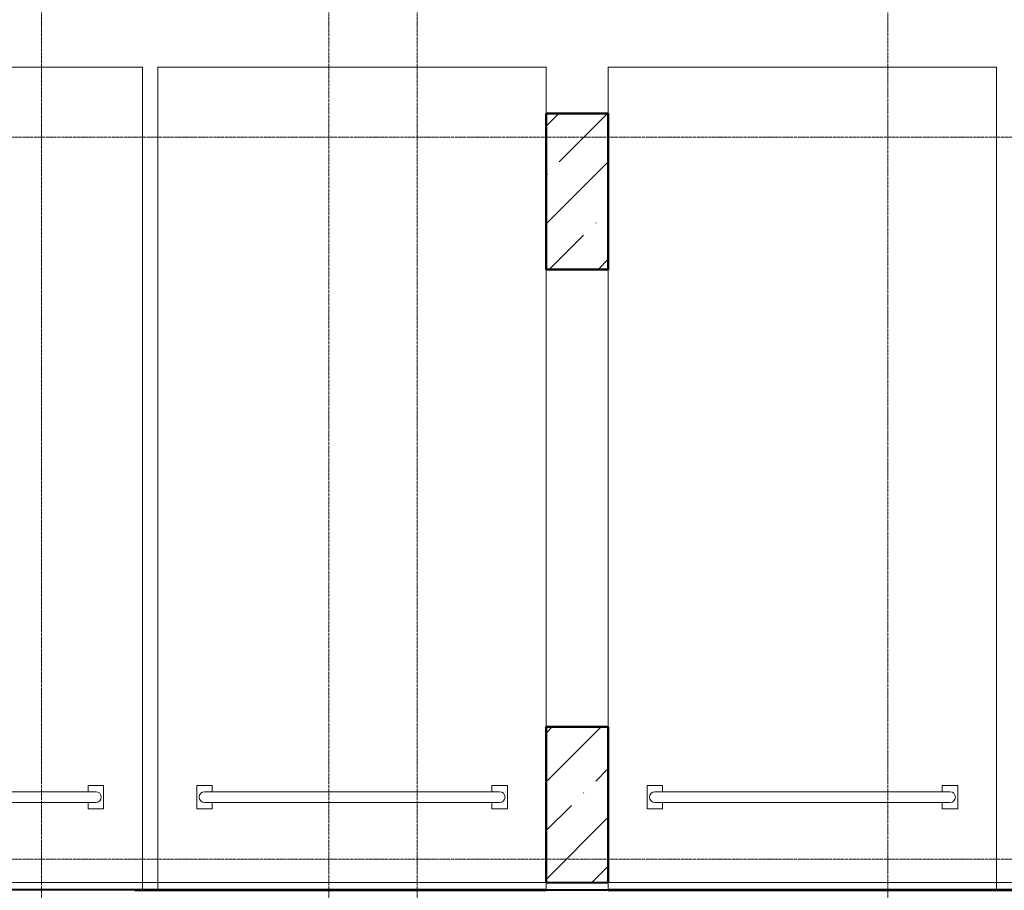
# Model space of a CAD drawing. Header units: millimetres. Extents: x 2069 to 83669, y 801 to 118701.
# Tile 44 of 145: x 22667 to 29007, y 57854 to 63460. Entities that reach past the tile are written whole.
import ezdxf

# ---------------------------------------------------------------- set-up
doc = ezdxf.new("R2010")
doc.units = ezdxf.units.MM
doc.linetypes.add('ADSK_Линия сетки', pattern=[25, 20, -2.5, 0, -2.5])
for name, color, linetype, lineweight in [('Несущие колонны', 7, 'Continuous', 18), ('Оси', 7, 'Continuous', 9), ('Парковка', 7, 'Continuous', 18), ('Перекрытия', 7, 'Continuous', 18), ('Стены разрез', 7, 'Continuous', 40), ('Части', 7, 'Continuous', 18)]:
    doc.layers.add(name, color=color, linetype=linetype, lineweight=lineweight)

# ---------------------------------------------------------------- blocks, each defined once
blk = doc.blocks.new('199_Парковочные места 3 класса и МГН - Средний класс-V16-Оборудование_B2_-11_400__На лист секция 6_-11_400')
at = {"layer": 'Парковка', "color": 253, "true_color": 0xaaaaaa}
for p, q in [((0, -300), (0, 0)), ((0, 0), (2500, 0)), ((2500, 0), (2500, -5300)), ((0, -4250), (0, -1300)), ((250, -4625), (250, -4775)), ((250, -4625), (350, -4625)), ((350, -4625), (350, -4665)), ((2150, -4625), (2150, -4665)), ((2150, -4625), (2250, -4625)), ((2250, -4625), (2250, -4775)), ((300, -4665), (2200, -4665)), ((300, -4735), (2200, -4735)), ((350, -4735), (350, -4775)), ((2150, -4735), (2150, -4775)), ((250, -4775), (350, -4775)), ((2150, -4775), (2250, -4775)), ((0, -5300), (0, -5250))]:
    blk.add_line(p, q, dxfattribs=at)
for centre, start, end in [((300, -4700), 90, 270), ((2200, -4700), 270, 90)]:
    blk.add_arc(centre, 35, start, end, dxfattribs=at)
blk = doc.blocks.new('199_Парковочные места 3 класса и МГН - Средний класс-V17-Оборудование_B2_-11_400__На лист секция 6_-11_400')
at = {"layer": 'Парковка', "color": 253, "true_color": 0xaaaaaa}
for p, q in [((0, -5300), (0, 0)), ((0, 0), (2500, 0)), ((2500, 0), (2500, -300)), ((2500, -1300), (2500, -4250)), ((250, -4625), (250, -4775)), ((250, -4625), (350, -4625)), ((350, -4625), (350, -4665)), ((2150, -4625), (2150, -4665)), ((2150, -4625), (2250, -4625)), ((2250, -4625), (2250, -4775)), ((300, -4665), (2200, -4665)), ((300, -4735), (2200, -4735)), ((350, -4735), (350, -4775)), ((2150, -4735), (2150, -4775)), ((250, -4775), (350, -4775)), ((2150, -4775), (2250, -4775)), ((2500, -5250), (2500, -5300))]:
    blk.add_line(p, q, dxfattribs=at)
for centre, start, end in [((300, -4700), 90, 270), ((2200, -4700), 270, 90)]:
    blk.add_arc(centre, 35, start, end, dxfattribs=at)
blk = doc.blocks.new('199_Парковочные места 3 класса и МГН - Средний класс-V18-Оборудование_B2_-11_400__На лист секция 6_-11_400')
at = {"layer": 'Парковка', "color": 253, "true_color": 0xaaaaaa}
for p, q in [((0, -5300), (0, 0)), ((0, 0), (2500, 0)), ((2500, 0), (2500, -5300)), ((250, -4625), (250, -4775)), ((250, -4625), (350, -4625)), ((350, -4625), (350, -4665)), ((2150, -4625), (2150, -4665)), ((2150, -4625), (2250, -4625)), ((2250, -4625), (2250, -4775)), ((300, -4665), (2200, -4665)), ((300, -4735), (2200, -4735)), ((350, -4735), (350, -4775)), ((2150, -4735), (2150, -4775)), ((250, -4775), (350, -4775)), ((2150, -4775), (2250, -4775))]:
    blk.add_line(p, q, dxfattribs=at)
for centre, start, end in [((300, -4700), 90, 270), ((2200, -4700), 270, 90)]:
    blk.add_arc(centre, 35, start, end, dxfattribs=at)
blk = doc.blocks.new('135_SLK_GD_AR_rvt-1-Оборудование_B2_-11_400__На лист секция 6_-11_400')
at = {"layer": 'Перекрытия', "color": 253, "true_color": 0xaaaaaa}
for p, q in [((-13039909.7, -9232950.3), (-13032209.7, -9232950.3)), ((-13031809.7, -9232950.3), (-13024109.7, -9232950.3))]:
    blk.add_line(p, q, dxfattribs=at)
at = {"layer": 'Стены разрез', "color": 253, "true_color": 0xaaaaaa}
for p, q in [((-13032209.7, -9227998.3), (-13032211.7, -9227998.3)), ((-13032211.7, -9227998.3), (-13032211.7, -9229002.3)), ((-13031807.7, -9227998.3), (-13032209.7, -9227998.3)), ((-13031807.7, -9228000.3), (-13031807.7, -9227998.3)), ((-13031807.7, -9229002.3), (-13031807.7, -9228000.3)), ((-13032211.7, -9229002.3), (-13032209.7, -9229002.3)), ((-13032209.7, -9229002.3), (-13031809.7, -9229002.3)), ((-13031809.7, -9229002.3), (-13031807.7, -9229002.3)), ((-13032209.7, -9231948.3), (-13032211.7, -9231948.3)), ((-13032211.7, -9231948.3), (-13032211.7, -9232950.3)), ((-13031807.7, -9231948.3), (-13032209.7, -9231948.3)), ((-13031807.7, -9231950.3), (-13031807.7, -9231948.3)), ((-13031807.7, -9232950.3), (-13031807.7, -9231950.3)), ((-13032211.7, -9232950.3), (-13032209.7, -9232950.3)), ((-13031809.7, -9232950.3), (-13031807.7, -9232950.3)), ((-13032209.7, -9232998.3), (-13039909.7, -9232998.3)), ((-13034859.7, -9233000.3), (-13032209.7, -9233000.3)), ((-13032209.7, -9233000.3), (-13032209.7, -9232998.3)), ((-13024109.7, -9232998.3), (-13031809.7, -9232998.3)), ((-13031809.7, -9232998.3), (-13031809.7, -9233000.3)), ((-13031809.7, -9233000.3), (-13024109.7, -9233000.3))]:
    blk.add_line(p, q, dxfattribs=at)
at = {"layer": 'Части', "color": 253, "lineweight": 40, "true_color": 0xaaaaaa}
for p, q in [((-13032209.7, -9231948.3), (-13032211.7, -9231948.3)), ((-13032211.7, -9231948.3), (-13032211.7, -9232950.3)), ((-13032209.7, -9231950.3), (-13032209.7, -9231948.3)), ((-13032211.7, -9232950.3), (-13032209.7, -9232950.3))]:
    blk.add_line(p, q, dxfattribs=at)
at = {"layer": 'Парковка', "color": 253, "lineweight": 18, "true_color": 0xaaaaaa}
for name, p in [('199_Парковочные места 3 класса и МГН - Средний класс-V18-Оборудование_B2_-11_400__На лист секция 6_-11_400', (-13037309.7, -9227700.3)), ('199_Парковочные места 3 класса и МГН - Средний класс-V17-Оборудование_B2_-11_400__На лист секция 6_-11_400', (-13034709.7, -9227700.3)), ('199_Парковочные места 3 класса и МГН - Средний класс-V16-Оборудование_B2_-11_400__На лист секция 6_-11_400', (-13031809.7, -9227700.3))]:
    blk.add_blockref(name, p, dxfattribs=at)
blk = doc.blocks.new('Бетон-Прямоугольная-Колонна - CLM_Подземные этажи_В40-400х1000-V60-Оборудование_B2_-11_400__На лист секция 6_-11_400')
at = {"layer": 'Несущие колонны', "lineweight": 9, "true_color": 0xaaaaaa}
h = blk.add_hatch(dxfattribs=at)
h.set_pattern_fill('FP_23', color=253, style=0, pattern_type=2)
h.set_pattern_definition([(225, (-13032009.66, -9232450.3), (314.308964, -314.308964), []), (225, (-13032323.97, -9232450.3), (314.308964, -314.308964), [555.625, -111.125, 3.353, -107.772])])
h.paths.add_polyline_path([(-200, 500), (-200, -500), (200, -500), (200, 500)])
at = {"layer": 'Несущие колонны', "color": 253, "lineweight": 40, "true_color": 0xaaaaaa}
for p, q in [((200, 500), (-200, 500)), ((-200, 500), (-200, -500)), ((200, -500), (200, 500)), ((-200, -500), (200, -500))]:
    blk.add_line(p, q, dxfattribs=at)
blk = doc.blocks.new('Бетон-Прямоугольная-Колонна - CLM_Подземные этажи_В40-400х1000-V67-Оборудование_B2_-11_400__На лист секция 6_-11_400')
at = {"layer": 'Несущие колонны', "lineweight": 9, "true_color": 0xaaaaaa}
h = blk.add_hatch(dxfattribs=at)
h.set_pattern_fill('FP_30', color=253, style=0, pattern_type=2)
h.set_pattern_definition([(225, (-13032009.66, -9228500.3), (314.308964, -314.308964), []), (225, (-13032323.97, -9228500.3), (314.308964, -314.308964), [555.625, -111.125, 3.353, -107.772])])
h.paths.add_polyline_path([(-200, 500), (-200, -500), (200, -500), (200, 500)])
at = {"layer": 'Несущие колонны', "color": 253, "lineweight": 40, "true_color": 0xaaaaaa}
for p, q in [((200, 500), (-200, 500)), ((-200, 500), (-200, -500)), ((200, -500), (200, 500)), ((-200, -500), (200, -500))]:
    blk.add_line(p, q, dxfattribs=at)
blk = doc.blocks.new('135_SLK_GD_KR_rvt-1-Оборудование_B2_-11_400__На лист секция 6_-11_400')
at = {"layer": 'Несущие колонны', "color": 253, "lineweight": 18, "true_color": 0xaaaaaa, "rotation": 180}
for name, p in [('Бетон-Прямоугольная-Колонна - CLM_Подземные этажи_В40-400х1000-V67-Оборудование_B2_-11_400__На лист секция 6_-11_400', (-13032009.7, -9228500.3)), ('Бетон-Прямоугольная-Колонна - CLM_Подземные этажи_В40-400х1000-V60-Оборудование_B2_-11_400__На лист секция 6_-11_400', (-13032009.7, -9232450.3))]:
    blk.add_blockref(name, p, dxfattribs=at)
blk = doc.blocks.new('135_SLK_K1-2-3_KR_rvt-1-Оборудование_B2_-11_400__На лист секция 6_-11_400')
at = {"layer": 'Стены разрез', "color": 253, "true_color": 0xaaaaaa}
for p, q in [((-13033859.7, -9233000.3), (-13034859.7, -9233000.3)), ((-13030609.7, -9233000.3), (-13033859.7, -9233000.3)), ((-13030109.7, -9233000.3), (-13030609.7, -9233000.3)), ((-13028559.7, -9233000.3), (-13030109.7, -9233000.3))]:
    blk.add_line(p, q, dxfattribs=at)
blk = doc.blocks.new('A$C946fac60')
at = {"layer": 'Оси', "color": 253, "linetype": 'ADSK_Линия сетки', "true_color": 0xaaaaaa}
for p, q in [((19852.7, 800), (19852.7, 90869.8)), ((21702.7, 800), (21702.7, 90869.8)), ((22272.7, 800), (22272.7, 90869.8)), ((25302.7, 800), (25302.7, 90869.8)), ((78533.6, 39881.6), (800, 39881.6)), ((78533.6, 35231.6), (800, 35231.6))]:
    blk.add_line(p, q, dxfattribs=at)
at = {"lineweight": 5}
for name in ['135_SLK_GD_KR_rvt-1-Оборудование_B2_-11_400__На лист секция 6_-11_400', '135_SLK_GD_AR_rvt-1-Оборудование_B2_-11_400__На лист секция 6_-11_400', '135_SLK_K1-2-3_KR_rvt-1-Оборудование_B2_-11_400__На лист секция 6_-11_400']:
    blk.add_blockref(name, (13055312.4, 9268031.9), dxfattribs=at)

msp = doc.modelspace()

# ---------------------------------------------------------------- block references
msp.add_blockref('A$C946fac60', (2954.3, 22822.3))

doc.saveas('drawing.dxf')
